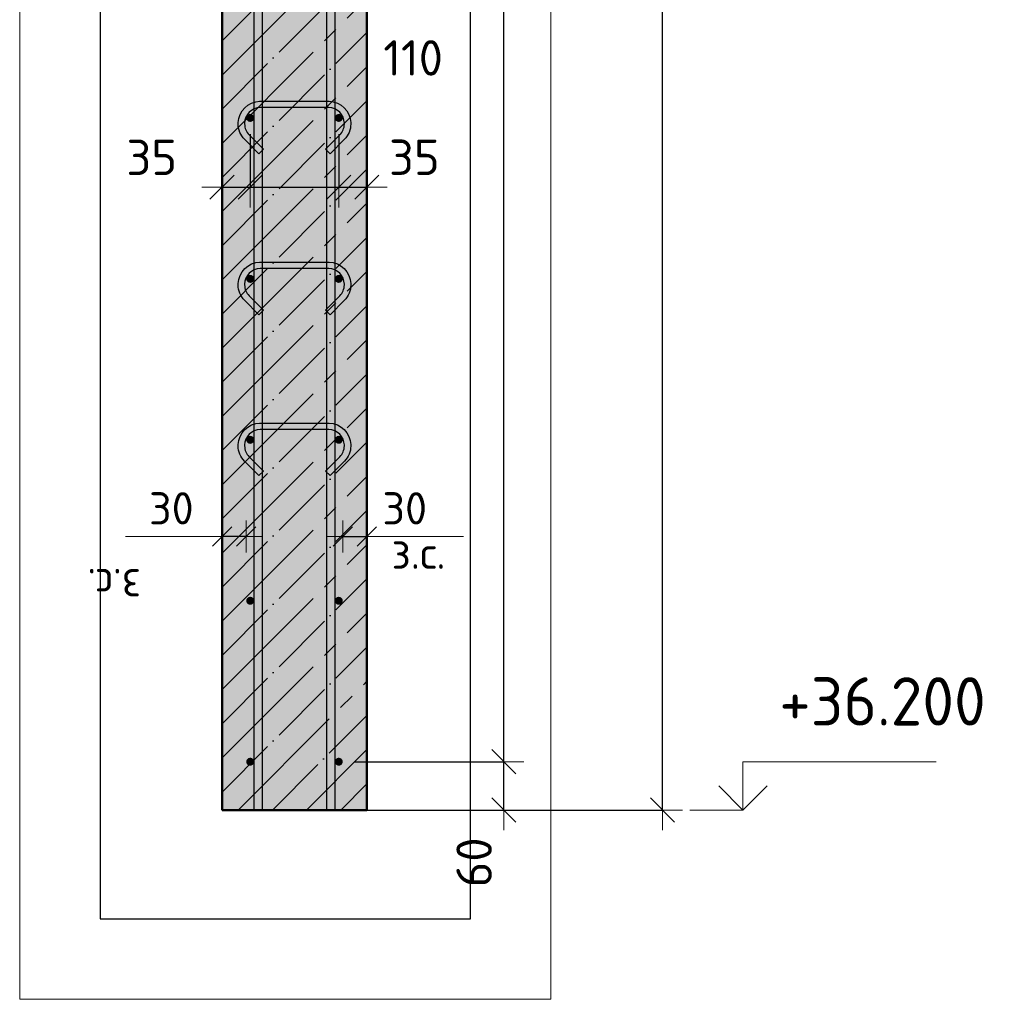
# Model space of a CAD drawing. Header units: millimetres. Extents: x -27380 to 48638, y 46540 to 72525.
# Tile 66 of 106: x 29888 to 31111, y 52364 to 53581. Entities that reach past the tile are written whole.
import ezdxf

# ---------------------------------------------------------------- set-up
doc = ezdxf.new("R2010")
doc.units = ezdxf.units.MM
doc.header["$PDMODE"] = 65
doc.linetypes.add('______11', pattern=[100, 80, -10, 0, -10])
doc.linetypes.add('______5', pattern=[220, 160, -20, 20, -20])
for name, color, linetype, lineweight in [('Standard', 7, 'Continuous', 25), ('Арм.стержн. вертикальными 1', 22, 'Continuous', 35), ('Арм.стержн.горизонт. 1', 180, 'Continuous', 35), ('Высотная отметки_ общее', 7, 'Continuous', 13), ('Размерная линия_ общее', 7, 'Continuous', 13), ('Размерная линия_ общее_1', 7, 'Continuous', 13)]:
    doc.layers.add(name, color=color, linetype=linetype, lineweight=lineweight)
doc.layers.add('Арм.стержн.Стяжки', color=7, linetype='Continuous', lineweight=35, true_color=0x501e0f)
doc.styles.add('ISOCPEUR', font='ISOCPEUR')
doc.dimstyles.new('DIMSTYLE_3', dxfattribs={"dimtxt": 44, "dimasz": 50, "dimexe": 0, "dimexo": 0, "dimgap": 22, "dimtad": 2, "dimdec": 0, "dimrnd": 5, "dimzin": 12, "dimdsep": 46, "dimtxsty": 'ISOCPEUR', "dimblk1": 'ALL_ML_STRICH', "dimblk2": 'ALL_ML_STRICH', "dimsah": 1, "dimcen": 0, "dimclrd": 7, "dimclre": 256, "dimclrt": 7, "dimadec": 0, "dimazin": 0, "dimtfac": 1, "dimtdec": 0, "dimtix": 1, "dimtmove": 2, "dimatfit": 3, "dimfxl": 0, "dimtvp": 1.2, "dimtzin": 0, "dimlwd": 0, "dimlwe": -3, "dimarcsym": 0})
doc.dimstyles.new('DIMSTYLE_7', dxfattribs={"dimtxt": 44, "dimasz": 50, "dimexe": 0, "dimexo": 0, "dimgap": 22, "dimtad": 2, "dimdec": 0, "dimrnd": 5, "dimzin": 12, "dimdsep": 46, "dimtxsty": 'ISOCPEUR', "dimblk1": 'ALL_ML_STRICH', "dimblk2": 'ALL_ML_STRICH', "dimsah": 1, "dimcen": 0, "dimclrd": 7, "dimclre": 256, "dimclrt": 7, "dimadec": 0, "dimazin": 0, "dimtfac": 1, "dimtdec": 0, "dimtix": 1, "dimtmove": 2, "dimatfit": 3, "dimfxl": 0, "dimtzin": 0, "dimlwd": 0, "dimlwe": -3, "dimarcsym": 0})
doc.dimstyles.new('DIMSTYLE_8', dxfattribs={"dimtxt": 40, "dimasz": 40, "dimexe": 0, "dimexo": 0.001, "dimgap": 20, "dimtad": 2, "dimdec": 0, "dimrnd": 5, "dimzin": 12, "dimdsep": 46, "dimtxsty": 'ISOCPEUR', "dimblk1": 'ALL_ML_STRICH', "dimblk2": 'ALL_ML_STRICH', "dimsah": 1, "dimcen": 0, "dimse1": 1, "dimse2": 1, "dimclrd": 7, "dimclre": 256, "dimclrt": 7, "dimadec": 0, "dimazin": 0, "dimtfac": 1, "dimtdec": 0, "dimtix": 1, "dimtmove": 2, "dimatfit": 3, "dimfxl": 0, "dimtvp": 1.2, "dimtzin": 0, "dimlwd": 0, "dimlwe": -3, "dimarcsym": 0})
doc.dimstyles.new('DIMSTYLE_9', dxfattribs={"dimtxt": 40, "dimasz": 40, "dimexe": 0, "dimexo": 0.001, "dimgap": 20, "dimtad": 2, "dimdec": 0, "dimrnd": 5, "dimzin": 12, "dimdsep": 46, "dimtxsty": 'ISOCPEUR', "dimblk1": 'ALL_ML_STRICH', "dimblk2": 'ALL_ML_STRICH', "dimsah": 1, "dimcen": 0, "dimse1": 1, "dimse2": 1, "dimclrd": 7, "dimclre": 256, "dimclrt": 7, "dimadec": 0, "dimazin": 0, "dimtfac": 1, "dimtdec": 0, "dimtix": 1, "dimtmove": 2, "dimatfit": 3, "dimfxl": 0, "dimtvp": 1.2, "dimtzin": 0, "dimlwd": 0, "dimlwe": -3, "dimarcsym": 0})

# ---------------------------------------------------------------- blocks, each defined once
blk = doc.blocks.new('ALL_ML_STRICH')
at = {"color": 0, "linetype": 'ByBlock', "lineweight": -2}
for p, q in [((0, -0.5), (0, 0.5)), ((-0.3, -0.3), (0.3, 0.3)), ((-1, 0), (0.5, 0))]:
    blk.add_line(p, q, dxfattribs=at)
blk = doc.blocks.new('*D27')
at = {"layer": 'DEFPOINTS', "color": 7, "linetype": 'Continuous', "lineweight": 13, "transparency": 33554687}
for p in [(30174.3, 53459.2), (30139.3, 53373.1), (30139.3, 53332.2)]:
    blk.add_point(p, dxfattribs=at)
at = {"layer": 'Размерная линия_ общее', "color": 253, "linetype": 'Continuous', "lineweight": -2, "true_color": 0xa0a0a0, "transparency": 33554687}
for p, q in [((30174.3, 53439.2), (30174.3, 53373.1)), ((30139.3, 53352.2), (30139.3, 53373.1))]:
    blk.add_line(p, q, dxfattribs=at)
at = {"layer": 'Размерная линия_ общее', "color": 7, "linetype": 'Continuous', "lineweight": -2, "transparency": 33554687}
blk.add_line((30139.3, 53373.1), (30174.3, 53373.1), dxfattribs=at)
at = {"layer": 'Размерная линия_ общее', "color": 7, "linetype": 'Continuous', "lineweight": 13, "transparency": 33554687, "xscale": 50, "yscale": 50, "zscale": 50, "rotation": 180}
blk.add_blockref('ALL_ML_STRICH', (30139.3, 53373.1), dxfattribs=at)
at = {"layer": 'Размерная линия_ общее', "color": 7, "linetype": 'Continuous', "lineweight": 13, "transparency": 33554687, "xscale": 50, "yscale": 50, "zscale": 50}
blk.add_blockref('ALL_ML_STRICH', (30174.3, 53373.1), dxfattribs=at)
at = {"layer": 'Размерная линия_ общее', "color": 7, "linetype": 'Continuous', "lineweight": 13, "transparency": 33554687, "insert": (30052, 53410.2), "char_height": 44, "width": 88, "attachment_point": 5, "style": 'ISOCPEUR'}
blk.add_mtext('\\A1;{35}', dxfattribs=at)
blk = doc.blocks.new('*D28')
at = {"layer": 'DEFPOINTS', "color": 7, "linetype": 'Continuous', "lineweight": 13, "transparency": 33554687}
for p in [(30174.3, 53459.2), (30284.3, 53459.2), (30174.3, 53373.1)]:
    blk.add_point(p, dxfattribs=at)
at = {"layer": 'Размерная линия_ общее', "color": 253, "linetype": 'Continuous', "lineweight": -2, "true_color": 0xa0a0a0, "transparency": 33554687}
for p, q in [((30174.3, 53439.2), (30174.3, 53373.1)), ((30284.3, 53439.2), (30284.3, 53373.1))]:
    blk.add_line(p, q, dxfattribs=at)
at = {"layer": 'Размерная линия_ общее', "color": 7, "linetype": 'Continuous', "lineweight": -2, "transparency": 33554687}
blk.add_line((30174.3, 53373.1), (30284.3, 53373.1), dxfattribs=at)
at = {"layer": 'Размерная линия_ общее', "color": 7, "linetype": 'Continuous', "lineweight": 13, "transparency": 33554687, "xscale": 50, "yscale": 50, "zscale": 50, "rotation": 180}
blk.add_blockref('ALL_ML_STRICH', (30174.3, 53373.1), dxfattribs=at)
at = {"layer": 'Размерная линия_ общее', "color": 7, "linetype": 'Continuous', "lineweight": 13, "transparency": 33554687, "xscale": 50, "yscale": 50, "zscale": 50}
blk.add_blockref('ALL_ML_STRICH', (30284.3, 53373.1), dxfattribs=at)
at = {"layer": 'Размерная линия_ общее', "color": 7, "linetype": 'Continuous', "lineweight": 13, "transparency": 33554687, "insert": (30376.7, 53533.8), "char_height": 44, "width": 132, "attachment_point": 5, "style": 'ISOCPEUR'}
blk.add_mtext('\\A1;{110}', dxfattribs=at)
blk = doc.blocks.new('*D29')
at = {"layer": 'DEFPOINTS', "color": 7, "linetype": 'Continuous', "lineweight": 13, "transparency": 33554687}
for p in [(30284.3, 53459.2), (30284.3, 53373.1), (30319.3, 53335.6)]:
    blk.add_point(p, dxfattribs=at)
at = {"layer": 'Размерная линия_ общее', "color": 253, "linetype": 'Continuous', "lineweight": -2, "true_color": 0xa0a0a0, "transparency": 33554687}
for p, q in [((30284.3, 53439.2), (30284.3, 53373.1)), ((30319.3, 53355.6), (30319.3, 53373.1))]:
    blk.add_line(p, q, dxfattribs=at)
at = {"layer": 'Размерная линия_ общее', "color": 7, "linetype": 'Continuous', "lineweight": -2, "transparency": 33554687}
blk.add_line((30284.3, 53373.1), (30319.3, 53373.1), dxfattribs=at)
at = {"layer": 'Размерная линия_ общее', "color": 7, "linetype": 'Continuous', "lineweight": 13, "transparency": 33554687, "xscale": 50, "yscale": 50, "zscale": 50, "rotation": 180}
blk.add_blockref('ALL_ML_STRICH', (30284.3, 53373.1), dxfattribs=at)
at = {"layer": 'Размерная линия_ общее', "color": 7, "linetype": 'Continuous', "lineweight": 13, "transparency": 33554687, "xscale": 50, "yscale": 50, "zscale": 50}
blk.add_blockref('ALL_ML_STRICH', (30319.3, 53373.1), dxfattribs=at)
at = {"layer": 'Размерная линия_ общее', "color": 7, "linetype": 'Continuous', "lineweight": 13, "transparency": 33554687, "insert": (30378.2, 53410.3), "char_height": 44, "width": 88, "attachment_point": 5, "style": 'ISOCPEUR'}
blk.add_mtext('\\A1;{35}', dxfattribs=at)
blk = doc.blocks.new('*D31')
at = {"layer": 'DEFPOINTS', "color": 7, "linetype": 'Continuous', "lineweight": 13, "transparency": 33554687}
for p in [(30289.3, 52939.1), (30289.3, 52930.4), (30319.3, 52930.4)]:
    blk.add_point(p, dxfattribs=at)
at = {"layer": 'Размерная линия_ общее_1', "color": 7, "linetype": 'Continuous', "lineweight": -2, "transparency": 33554687}
blk.add_line((30289.3, 52939.1), (30319.3, 52939.1), dxfattribs=at)
at = {"layer": 'Размерная линия_ общее_1', "color": 7, "linetype": 'Continuous', "lineweight": 13, "transparency": 33554687, "xscale": 40, "yscale": 40, "zscale": 40, "rotation": 180}
blk.add_blockref('ALL_ML_STRICH', (30289.3, 52939.1), dxfattribs=at)
at = {"layer": 'Размерная линия_ общее_1', "color": 7, "linetype": 'Continuous', "lineweight": 13, "transparency": 33554687, "xscale": 40, "yscale": 40, "zscale": 40}
blk.add_blockref('ALL_ML_STRICH', (30319.3, 52939.1), dxfattribs=at)
at = {"layer": 'Размерная линия_ общее_1', "color": 7, "linetype": 'Continuous', "lineweight": 13, "transparency": 33554687, "insert": (30366.3, 52974.1), "char_height": 40, "width": 80, "attachment_point": 5, "style": 'ISOCPEUR'}
blk.add_mtext('\\A1;{30}', dxfattribs=at)
at = {"layer": 'Размерная линия_ общее_1', "color": 7, "linetype": 'Continuous', "lineweight": 13, "transparency": 33554687, "insert": (30349.8, 52938.9), "char_height": 40, "width": 2, "attachment_point": 1, "line_spacing_factor": 0.60241, "style": 'ISOCPEUR'}
blk.add_mtext('з.с.', dxfattribs=at)
blk = doc.blocks.new('*D32')
at = {"layer": 'DEFPOINTS', "color": 7, "linetype": 'Continuous', "lineweight": 13, "transparency": 33554687}
for p in [(30169.3, 52939.1), (30139.3, 52930.4), (30169.3, 52930.4)]:
    blk.add_point(p, dxfattribs=at)
at = {"layer": 'Размерная линия_ общее_1', "color": 7, "linetype": 'Continuous', "lineweight": -2, "transparency": 33554687}
blk.add_line((30169.3, 52939.1), (30139.3, 52939.1), dxfattribs=at)
at = {"layer": 'Размерная линия_ общее_1', "color": 7, "linetype": 'Continuous', "lineweight": 13, "transparency": 33554687, "xscale": 40, "yscale": 40, "zscale": 40}
for p, rotation in [((30139.3, 52939.1), 180), ((30169.3, 52939.1), 360)]:
    blk.add_blockref('ALL_ML_STRICH', p, dxfattribs=dict(at, rotation=rotation))
at = {"layer": 'Размерная линия_ общее_1', "color": 7, "linetype": 'Continuous', "lineweight": 13, "transparency": 33554687, "insert": (30076.3, 52974.1), "char_height": 40, "width": 80, "attachment_point": 5, "style": 'ISOCPEUR'}
blk.add_mtext('\\A1;{30}', dxfattribs=at)
at = {"layer": 'Размерная линия_ общее_1', "color": 7, "linetype": 'Continuous', "lineweight": 13, "transparency": 33554687, "insert": (30038.8, 52858.9), "char_height": 40, "width": 2, "attachment_point": 1, "rotation": 180, "line_spacing_factor": 0.60241, "style": 'ISOCPEUR'}
blk.add_mtext('з.с.', dxfattribs=at)
blk = doc.blocks.new('*D33')
at = {"layer": 'DEFPOINTS', "color": 7, "linetype": 'Continuous', "lineweight": 13, "transparency": 33554687}
for p in [(30319.3, 55719.2), (30367.3, 52599.2), (30686.5, 52599.2)]:
    blk.add_point(p, dxfattribs=at)
at = {"layer": 'Размерная линия_ общее', "color": 253, "linetype": 'Continuous', "lineweight": -2, "true_color": 0xa0a0a0, "transparency": 33554687}
for p, q in [((30339.3, 55719.2), (30686.5, 55719.2)), ((30387.3, 52599.2), (30686.5, 52599.2))]:
    blk.add_line(p, q, dxfattribs=at)
at = {"layer": 'Размерная линия_ общее', "color": 7, "linetype": 'Continuous', "lineweight": -2, "transparency": 33554687}
blk.add_line((30686.5, 52599.2), (30686.5, 55719.2), dxfattribs=at)
at = {"layer": 'Размерная линия_ общее', "color": 7, "linetype": 'Continuous', "lineweight": 13, "transparency": 33554687, "xscale": 50, "yscale": 50, "zscale": 50}
for p, rotation in [((30686.5, 55719.2), 90), ((30686.5, 52599.2), 270)]:
    blk.add_blockref('ALL_ML_STRICH', p, dxfattribs=dict(at, rotation=rotation))
at = {"layer": 'Размерная линия_ общее', "color": 7, "linetype": 'Continuous', "lineweight": 13, "transparency": 33554687, "insert": (30649.5, 54165.8), "char_height": 44, "width": 176, "attachment_point": 5, "rotation": 90, "style": 'ISOCPEUR'}
blk.add_mtext('\\A1;{3120}', dxfattribs=at)
blk = doc.blocks.new('COMPLEX_ELEVATIONDIM_0')
at = {"layer": 'Высотная отметки_ общее', "color": 7, "linetype": 'Continuous', "lineweight": 13, "transparency": 33554687}
for p, q in [((30786.5, 52599.2), (30786.5, 52659.2)), ((30786.5, 52659.2), (31026.5, 52659.2)), ((30786.5, 52599.2), (30756.5, 52629.2)), ((30786.5, 52599.2), (30816.5, 52629.2)), ((30786.5, 52599.2), (30786.5, 52599.2)), ((30786.5, 52599.2), (30786.5, 52599.2)), ((30786.5, 52599.2), (30786.5, 52599.2)), ((30786.5, 52599.2), (30786.5, 52599.2))]:
    blk.add_line(p, q, dxfattribs=at)
blk.add_lwpolyline([(30786.5, 52599.2), (30726.5, 52599.2), (30726.5, 52599.2), (30720.4, 52599.2)], dxfattribs=at)
at = {"layer": 'Высотная отметки_ общее', "color": 7, "linetype": 'Continuous', "lineweight": 13, "transparency": 33554687, "insert": (30831.5, 52704.2), "char_height": 60, "width": 298.477, "attachment_point": 7, "style": 'ISOCPEUR'}
blk.add_mtext('\\W0.96;+36.200', dxfattribs=at)
blk = doc.blocks.new('*D36')
at = {"layer": 'DEFPOINTS', "color": 7, "linetype": 'Continuous', "lineweight": 13, "transparency": 33554687}
for p in [(30284.3, 52659.2), (30265.2, 52599.2), (30489.3, 52599.2)]:
    blk.add_point(p, dxfattribs=at)
at = {"layer": 'Размерная линия_ общее', "color": 253, "linetype": 'Continuous', "lineweight": -2, "true_color": 0xa0a0a0, "transparency": 33554687}
for p, q in [((30304.3, 52659.2), (30489.3, 52659.2)), ((30285.2, 52599.2), (30489.3, 52599.2))]:
    blk.add_line(p, q, dxfattribs=at)
at = {"layer": 'Размерная линия_ общее', "color": 7, "linetype": 'Continuous', "lineweight": -2, "transparency": 33554687}
blk.add_line((30489.3, 52599.2), (30489.3, 52659.2), dxfattribs=at)
at = {"layer": 'Размерная линия_ общее', "color": 7, "linetype": 'Continuous', "lineweight": 13, "transparency": 33554687, "xscale": 50, "yscale": 50, "zscale": 50}
for p, rotation in [((30489.3, 52659.2), 90), ((30489.3, 52599.2), 270)]:
    blk.add_blockref('ALL_ML_STRICH', p, dxfattribs=dict(at, rotation=rotation))
at = {"layer": 'Размерная линия_ общее', "color": 7, "linetype": 'Continuous', "lineweight": 13, "transparency": 33554687, "insert": (30452.5, 52534.1), "char_height": 44, "width": 88, "attachment_point": 5, "rotation": 90, "style": 'ISOCPEUR'}
blk.add_mtext('\\A1;{60}', dxfattribs=at)
blk = doc.blocks.new('*D37')
at = {"layer": 'DEFPOINTS', "color": 7, "linetype": 'Continuous', "lineweight": 13, "transparency": 33554687}
for p in [(30284.3, 55659.2), (30284.3, 52659.2), (30489.3, 52659.2)]:
    blk.add_point(p, dxfattribs=at)
at = {"layer": 'Размерная линия_ общее', "color": 253, "linetype": 'Continuous', "lineweight": -2, "true_color": 0xa0a0a0, "transparency": 33554687}
for p, q in [((30304.3, 55659.2), (30489.3, 55659.2)), ((30304.3, 52659.2), (30489.3, 52659.2))]:
    blk.add_line(p, q, dxfattribs=at)
at = {"layer": 'Размерная линия_ общее', "color": 7, "linetype": 'Continuous', "lineweight": -2, "transparency": 33554687}
blk.add_line((30489.3, 52659.2), (30489.3, 55659.2), dxfattribs=at)
at = {"layer": 'Размерная линия_ общее', "color": 7, "linetype": 'Continuous', "lineweight": 13, "transparency": 33554687, "xscale": 50, "yscale": 50, "zscale": 50}
for p, rotation in [((30489.3, 55659.2), 90), ((30489.3, 52659.2), 270)]:
    blk.add_blockref('ALL_ML_STRICH', p, dxfattribs=dict(at, rotation=rotation))
at = {"layer": 'Размерная линия_ общее', "color": 7, "linetype": 'Continuous', "lineweight": 13, "transparency": 33554687, "insert": (30430.3, 54011.2), "char_height": 44, "width": 2.2, "attachment_point": 1, "rotation": 90, "line_spacing_factor": 0.60241, "style": 'ISOCPEUR'}
blk.add_mtext('\\W0.91;15х200=3000', dxfattribs=at)

msp = doc.modelspace()

# ---------------------------------------------------------------- hatches: boundary and pattern name
at = {"layer": 'Арм.стержн.горизонт. 1', "linetype": 'Continuous', "lineweight": 50, "transparency": 33554687}
for points in [[(30179.3, 53459.2), (30178.9, 53461.1), (30177.9, 53462.7), (30176.2, 53463.8), (30174.3, 53464.2), (30172.4, 53463.8), (30170.8, 53462.7), (30169.7, 53461.1), (30169.3, 53459.2), (30169.7, 53457.3), (30170.8, 53455.7), (30172.4, 53454.6), (30174.3, 53454.2), (30176.2, 53454.6), (30177.9, 53455.7), (30178.9, 53457.3)], [(30289.3, 53459.2), (30288.9, 53461.1), (30287.9, 53462.7), (30286.2, 53463.8), (30284.3, 53464.2), (30282.4, 53463.8), (30280.8, 53462.7), (30279.7, 53461.1), (30279.3, 53459.2), (30279.7, 53457.3), (30280.8, 53455.7), (30282.4, 53454.6), (30284.3, 53454.2), (30286.2, 53454.6), (30287.9, 53455.7), (30288.9, 53457.3)], [(30179.3, 53259.2), (30178.9, 53261.1), (30177.9, 53262.7), (30176.2, 53263.8), (30174.3, 53264.2), (30172.4, 53263.8), (30170.8, 53262.7), (30169.7, 53261.1), (30169.3, 53259.2), (30169.7, 53257.3), (30170.8, 53255.7), (30172.4, 53254.6), (30174.3, 53254.2), (30176.2, 53254.6), (30177.9, 53255.7), (30178.9, 53257.3)], [(30289.3, 53259.2), (30288.9, 53261.1), (30287.9, 53262.7), (30286.2, 53263.8), (30284.3, 53264.2), (30282.4, 53263.8), (30280.8, 53262.7), (30279.7, 53261.1), (30279.3, 53259.2), (30279.7, 53257.3), (30280.8, 53255.7), (30282.4, 53254.6), (30284.3, 53254.2), (30286.2, 53254.6), (30287.9, 53255.7), (30288.9, 53257.3)], [(30179.3, 53059.2), (30178.9, 53061.1), (30177.9, 53062.7), (30176.2, 53063.8), (30174.3, 53064.2), (30172.4, 53063.8), (30170.8, 53062.7), (30169.7, 53061.1), (30169.3, 53059.2), (30169.7, 53057.3), (30170.8, 53055.7), (30172.4, 53054.6), (30174.3, 53054.2), (30176.2, 53054.6), (30177.9, 53055.7), (30178.9, 53057.3)], [(30289.3, 53059.2), (30288.9, 53061.1), (30287.9, 53062.7), (30286.2, 53063.8), (30284.3, 53064.2), (30282.4, 53063.8), (30280.8, 53062.7), (30279.7, 53061.1), (30279.3, 53059.2), (30279.7, 53057.3), (30280.8, 53055.7), (30282.4, 53054.6), (30284.3, 53054.2), (30286.2, 53054.6), (30287.9, 53055.7), (30288.9, 53057.3)], [(30179.3, 52859.2), (30178.9, 52861.1), (30177.9, 52862.7), (30176.2, 52863.8), (30174.3, 52864.2), (30172.4, 52863.8), (30170.8, 52862.7), (30169.7, 52861.1), (30169.3, 52859.2), (30169.7, 52857.3), (30170.8, 52855.7), (30172.4, 52854.6), (30174.3, 52854.2), (30176.2, 52854.6), (30177.9, 52855.7), (30178.9, 52857.3)], [(30289.3, 52859.2), (30288.9, 52861.1), (30287.9, 52862.7), (30286.2, 52863.8), (30284.3, 52864.2), (30282.4, 52863.8), (30280.8, 52862.7), (30279.7, 52861.1), (30279.3, 52859.2), (30279.7, 52857.3), (30280.8, 52855.7), (30282.4, 52854.6), (30284.3, 52854.2), (30286.2, 52854.6), (30287.9, 52855.7), (30288.9, 52857.3)], [(30179.3, 52659.2), (30178.9, 52661.1), (30177.9, 52662.7), (30176.2, 52663.8), (30174.3, 52664.2), (30172.4, 52663.8), (30170.8, 52662.7), (30169.7, 52661.1), (30169.3, 52659.2), (30169.7, 52657.3), (30170.8, 52655.7), (30172.4, 52654.6), (30174.3, 52654.2), (30176.2, 52654.6), (30177.9, 52655.7), (30178.9, 52657.3)], [(30289.3, 52659.2), (30288.9, 52661.1), (30287.9, 52662.7), (30286.2, 52663.8), (30284.3, 52664.2), (30282.4, 52663.8), (30280.8, 52662.7), (30279.7, 52661.1), (30279.3, 52659.2), (30279.7, 52657.3), (30280.8, 52655.7), (30282.4, 52654.6), (30284.3, 52654.2), (30286.2, 52654.6), (30287.9, 52655.7), (30288.9, 52657.3)]]:
    msp.add_hatch(color=4, dxfattribs=at).paths.add_polyline_path(points)
at = {"layer": 'Размерная линия_ общее', "linetype": 'Continuous', "lineweight": 13, "transparency": 33554687}
msp.add_hatch(color=7, dxfattribs=at).paths.add_polyline_path([(30319.3, 55719.2), (30139.3, 55719.2), (30139.3, 52599.2), (30319.3, 52599.2)])

# ---------------------------------------------------------------- linework, layer by layer
at = {"color": 52, "linetype": 'Continuous', "lineweight": -3, "transparency": 33554687}
for p, q in [((29987.9, 56790.5), (29987.9, 52464)), ((29987.9, 56790.5), (29987.9, 52464)), ((30447.9, 52464), (30447.9, 56790.5)), ((30447.9, 52464), (30447.9, 56790.5)), ((29987.9, 52464), (30447.9, 52464)), ((29987.9, 52464), (30447.9, 52464))]:
    msp.add_line(p, q, dxfattribs=at)
at = {"layer": 'Standard', "color": 7, "linetype": 'Continuous', "lineweight": 13, "transparency": 33554687}
for p, q in [((30139.3, 52939.1), (30019.3, 52939.1)), ((30319.3, 52939.1), (30439.3, 52939.1))]:
    msp.add_line(p, q, dxfattribs=at)
msp.add_lwpolyline([(29887.9, 52364), (30547.9, 52364), (30547.9, 56890.5), (29887.9, 56890.5), (29887.9, 52364)], dxfattribs=at)
at = {"layer": 'Арм.стержн. вертикальными 1', "color": 4, "linetype": 'Continuous', "lineweight": 25, "transparency": 33554687}
for points in [[(30179.3, 52599.2), (30179.3, 56729.2), (30189.3, 56729.2), (30189.3, 52599.2), (30179.3, 52599.2)], [(30179.3, 52599.2), (30179.3, 56729.2), (30189.3, 56729.2), (30189.3, 52599.2), (30179.3, 52599.2)], [(30269.3, 52599.2), (30269.3, 56729.2), (30279.3, 56729.2), (30279.3, 52599.2), (30269.3, 52599.2)], [(30269.3, 52599.2), (30269.3, 56729.2), (30279.3, 56729.2), (30279.3, 52599.2), (30269.3, 52599.2)]]:
    msp.add_lwpolyline(points, dxfattribs=at)
at = {"layer": 'Арм.стержн.горизонт. 1', "color": 52, "linetype": 'Continuous', "lineweight": 50, "transparency": 33554687}
for p, q in [((30139.3, 52599.2), (30139.3, 52599.2)), ((30319.3, 52599.2), (30319.3, 52599.2))]:
    msp.add_line(p, q, dxfattribs=at)
at = {"layer": 'Арм.стержн.Стяжки', "color": 40, "linetype": 'Continuous', "lineweight": 25, "transparency": 33554687}
for points in [[(30267.9, 53420.3), (30285.7, 53438.2), (30287, 53439.6), (30288.1, 53441.1), (30289, 53442.7), (30289.8, 53444.4), (30290.4, 53446.1), (30290.9, 53447.9), (30291.2, 53449.8), (30291.3, 53451.7), (30291.3, 53452.8), (30290.8, 53456.4), (30289.6, 53460.1), (30287.7, 53463.5), (30285.5, 53466.2), (30282.7, 53468.5), (30279.4, 53470.3), (30275.7, 53471.6), (30272.1, 53472.1), (30186.6, 53472.1), (30182.9, 53471.6), (30179.3, 53470.3), (30175.9, 53468.5), (30173.2, 53466.2), (30170.9, 53463.5), (30169, 53460.1), (30167.8, 53456.4), (30167.3, 53452.8), (30167.3, 53451.7), (30167.5, 53449.8), (30167.8, 53447.9), (30168.2, 53446.1), (30168.8, 53444.4), (30169.6, 53442.7), (30170.6, 53441.1), (30171.7, 53439.6), (30172.9, 53438.2), (30190.8, 53420.3), (30185.1, 53414.7), (30167.1, 53432.7), (30165.4, 53434.6), (30163.9, 53436.8), (30162.5, 53439), (30161.4, 53441.3), (30160.6, 53443.8), (30159.9, 53446.3), (30159.5, 53448.9), (30159.3, 53451.4), (30159.3, 53453.4), (30160, 53458.3), (30161.7, 53463.3), (30164.3, 53468), (30167.5, 53471.9), (30171.4, 53475.1), (30176, 53477.7), (30181.1, 53479.4), (30186, 53480.1), (30272.6, 53480.1), (30277.5, 53479.4), (30282.6, 53477.7), (30287.3, 53475.1), (30291.1, 53471.9), (30294.3, 53468), (30297, 53463.3), (30298.6, 53458.3), (30299.3, 53453.4), (30299.3, 53451.4), (30299.1, 53448.9), (30298.7, 53446.3), (30298.1, 53443.8), (30297.2, 53441.3), (30296.1, 53439), (30294.8, 53436.8), (30293.2, 53434.6), (30291.6, 53432.7), (30273.5, 53414.7), (30267.9, 53420.3)], [(30267.9, 53220.3), (30285.7, 53238.2), (30287, 53239.6), (30288.1, 53241.1), (30289, 53242.7), (30289.8, 53244.4), (30290.4, 53246.1), (30290.9, 53247.9), (30291.2, 53249.8), (30291.3, 53251.7), (30291.3, 53252.8), (30290.8, 53256.4), (30289.6, 53260.1), (30287.7, 53263.5), (30285.5, 53266.2), (30282.7, 53268.5), (30279.4, 53270.3), (30275.7, 53271.6), (30272.1, 53272.1), (30186.6, 53272.1), (30182.9, 53271.6), (30179.3, 53270.3), (30175.9, 53268.5), (30173.2, 53266.2), (30170.9, 53263.5), (30169, 53260.1), (30167.8, 53256.4), (30167.3, 53252.8), (30167.3, 53251.7), (30167.5, 53249.8), (30167.8, 53247.9), (30168.2, 53246.1), (30168.8, 53244.4), (30169.6, 53242.7), (30170.6, 53241.1), (30171.7, 53239.6), (30172.9, 53238.2), (30190.8, 53220.3), (30185.1, 53214.7), (30167.1, 53232.7), (30165.4, 53234.6), (30163.9, 53236.8), (30162.5, 53239), (30161.4, 53241.3), (30160.6, 53243.8), (30159.9, 53246.3), (30159.5, 53248.9), (30159.3, 53251.4), (30159.3, 53253.4), (30160, 53258.3), (30161.7, 53263.3), (30164.3, 53268), (30167.5, 53271.9), (30171.4, 53275.1), (30176, 53277.7), (30181.1, 53279.4), (30186, 53280.1), (30272.6, 53280.1), (30277.5, 53279.4), (30282.6, 53277.7), (30287.3, 53275.1), (30291.1, 53271.9), (30294.3, 53268), (30297, 53263.3), (30298.6, 53258.3), (30299.3, 53253.4), (30299.3, 53251.4), (30299.1, 53248.9), (30298.7, 53246.3), (30298.1, 53243.8), (30297.2, 53241.3), (30296.1, 53239), (30294.8, 53236.8), (30293.2, 53234.6), (30291.6, 53232.7), (30273.5, 53214.7), (30267.9, 53220.3)], [(30267.9, 53020.3), (30285.7, 53038.2), (30287, 53039.6), (30288.1, 53041.1), (30289, 53042.7), (30289.8, 53044.4), (30290.4, 53046.1), (30290.9, 53047.9), (30291.2, 53049.8), (30291.3, 53051.7), (30291.3, 53052.8), (30290.8, 53056.4), (30289.6, 53060.1), (30287.7, 53063.5), (30285.5, 53066.2), (30282.7, 53068.5), (30279.4, 53070.3), (30275.7, 53071.6), (30272.1, 53072.1), (30186.6, 53072.1), (30182.9, 53071.6), (30179.3, 53070.3), (30175.9, 53068.5), (30173.2, 53066.2), (30170.9, 53063.5), (30169, 53060.1), (30167.8, 53056.4), (30167.3, 53052.8), (30167.3, 53051.7), (30167.5, 53049.8), (30167.8, 53047.9), (30168.2, 53046.1), (30168.8, 53044.4), (30169.6, 53042.7), (30170.6, 53041.1), (30171.7, 53039.6), (30172.9, 53038.2), (30190.8, 53020.3), (30185.1, 53014.7), (30167.1, 53032.7), (30165.4, 53034.6), (30163.9, 53036.8), (30162.5, 53039), (30161.4, 53041.3), (30160.6, 53043.8), (30159.9, 53046.3), (30159.5, 53048.9), (30159.3, 53051.4), (30159.3, 53053.4), (30160, 53058.3), (30161.7, 53063.3), (30164.3, 53068), (30167.5, 53071.9), (30171.4, 53075.1), (30176, 53077.7), (30181.1, 53079.4), (30186, 53080.1), (30272.6, 53080.1), (30277.5, 53079.4), (30282.6, 53077.7), (30287.3, 53075.1), (30291.1, 53071.9), (30294.3, 53068), (30297, 53063.3), (30298.6, 53058.3), (30299.3, 53053.4), (30299.3, 53051.4), (30299.1, 53048.9), (30298.7, 53046.3), (30298.1, 53043.8), (30297.2, 53041.3), (30296.1, 53039), (30294.8, 53036.8), (30293.2, 53034.6), (30291.6, 53032.7), (30273.5, 53014.7), (30267.9, 53020.3)]]:
    msp.add_lwpolyline(points, dxfattribs=at)
at = {"layer": 'Размерная линия_ общее', "color": 7, "linetype": 'Continuous', "lineweight": 50, "transparency": 33554687}
for p, q in [((30139.3, 55719.2), (30139.3, 52599.2)), ((30319.3, 52599.2), (30319.3, 55719.2)), ((30139.3, 52599.2), (30319.3, 52599.2))]:
    msp.add_line(p, q, dxfattribs=at)
at = {"layer": 'Размерная линия_ общее', "color": 7, "linetype": '______11', "lineweight": -3, "transparency": 33554687}
for p, q in [((30139.3, 53554.9), (30319.3, 53734.9)), ((30139.3, 53470.1), (30319.3, 53650.1)), ((30139.3, 53385.2), (30319.3, 53565.2)), ((30139.3, 53300.4), (30319.3, 53480.4)), ((30139.3, 53215.5), (30319.3, 53395.5)), ((30139.3, 53130.7), (30319.3, 53310.7)), ((30139.3, 53045.8), (30319.3, 53225.8)), ((30139.3, 52960.9), (30319.3, 53140.9)), ((30139.3, 52876.1), (30319.3, 53056.1)), ((30139.3, 52791.2), (30319.3, 52971.2)), ((30139.3, 52706.4), (30319.3, 52886.4)), ((30139.3, 52621.5), (30319.3, 52801.5)), ((30201.8, 52599.2), (30319.3, 52716.7)), ((30286.7, 52599.2), (30319.3, 52631.8))]:
    msp.add_line(p, q, dxfattribs=at)
at = {"layer": 'Размерная линия_ общее', "color": 7, "linetype": '______5', "lineweight": -3, "transparency": 33554687}
for p, q in [((30139.3, 53512.5), (30319.3, 53692.5)), ((30139.3, 53427.6), (30319.3, 53607.6)), ((30139.3, 53342.8), (30319.3, 53522.8)), ((30139.3, 53257.9), (30319.3, 53437.9)), ((30139.3, 53173.1), (30319.3, 53353.1)), ((30139.3, 53088.2), (30319.3, 53268.2)), ((30139.3, 53003.4), (30319.3, 53183.4)), ((30139.3, 52918.5), (30319.3, 53098.5)), ((30139.3, 52833.7), (30319.3, 53013.7)), ((30139.3, 52748.8), (30319.3, 52928.8)), ((30139.3, 52664), (30319.3, 52844)), ((30159.4, 52599.2), (30319.3, 52759.1)), ((30244.3, 52599.2), (30319.3, 52674.3))]:
    msp.add_line(p, q, dxfattribs=at)

# ---------------------------------------------------------------- block references
at = {"layer": 'Высотная отметки_ общее', "color": 7, "linetype": 'Continuous', "lineweight": 13, "transparency": 33554687}
msp.add_blockref('COMPLEX_ELEVATIONDIM_0', (0, 0), dxfattribs=at)

# ---------------------------------------------------------------- dimensions: what is measured, and where the dimension line sits
at = {"layer": 'Размерная линия_ общее', "color": 7, "linetype": 'Continuous', "lineweight": 13, "transparency": 33554687}
for base, p1, p2, dimstyle, picture, middle in [((30686.5, 55719.2), (30387.3, 52599.2), (30339.3, 55719.2), 'DIMSTYLE_7', '*D33', (30649.5, 54165.8)), ((30489.3, 52659.2), (30285.2, 52599.2), (30304.3, 52659.2), 'DIMSTYLE_3', '*D36', (30452.5, 52534.1))]:
    dim = msp.add_linear_dim(base=base, p1=p1, p2=p2, angle=90, dimstyle=dimstyle, override={"dimpost": '<>', "dimclrd": 7, "dimclre": 253, "dimclrt": 7, "dimlwd": 0, "dimlwe": 65533}, dxfattribs=at)
    dim.commit()
    dim.dimension.update_dxf_attribs({"geometry": picture, "text_midpoint": middle, "dimtype": 160})
dim = msp.add_linear_dim(base=(30489.3, 55659.2), p1=(30304.3, 52659.2), p2=(30304.3, 55659.2), angle=90, text='\\W0.91;15х200=3000', dimstyle='DIMSTYLE_7', override={"dimpost": '<>', "dimclrd": 7, "dimclre": 253, "dimclrt": 7, "dimlwd": 0, "dimlwe": 65533}, dxfattribs=at)
dim.commit()
dim.dimension.update_dxf_attribs({"geometry": '*D37', "text_midpoint": (30467.3, 54159.2), "dimtype": 160})
for base, p1, p2, picture, middle in [((30284.3, 53373.1), (30174.3, 53439.2), (30284.3, 53439.2), '*D28', (30376.7, 53533.8)), ((30174.3, 53373.1), (30139.3, 53352.2), (30174.3, 53439.2), '*D27', (30052, 53410.2)), ((30319.3, 53373.1), (30284.3, 53439.2), (30319.3, 53355.6), '*D29', (30378.2, 53410.3))]:
    dim = msp.add_linear_dim(base=base, p1=p1, p2=p2, dimstyle='DIMSTYLE_3', override={"dimpost": '<>', "dimclrd": 7, "dimclre": 253, "dimclrt": 7, "dimlwd": 0, "dimlwe": 65533}, dxfattribs=at)
    dim.commit()
    dim.dimension.update_dxf_attribs({"geometry": picture, "text_midpoint": middle, "dimtype": 160})
at = {"layer": 'Размерная линия_ общее_1', "color": 7, "linetype": 'Continuous', "lineweight": 13, "transparency": 33554687}
dim = msp.add_linear_dim(base=(30139.3, 52939.1), p1=(30169.3, 52930.4), p2=(30139.3, 52930.4), angle=180, text='<>\\Xз.с.', dimstyle='DIMSTYLE_9', override={"dimpost": '<>', "dimclrd": 7, "dimclre": 253, "dimclrt": 7, "dimlwd": 0, "dimlwe": 65533}, dxfattribs=at)
dim.commit()
dim.dimension.update_dxf_attribs({"geometry": '*D32', "text_midpoint": (30076.3, 52974.1), "dimtype": 160})
dim = msp.add_linear_dim(base=(30319.3, 52939.1), p1=(30289.3, 52930.4), p2=(30319.3, 52930.4), text='<>\\Xз.с.', dimstyle='DIMSTYLE_8', override={"dimpost": '<>', "dimclrd": 7, "dimclre": 253, "dimclrt": 7, "dimlwd": 0, "dimlwe": 65533}, dxfattribs=at)
dim.commit()
dim.dimension.update_dxf_attribs({"geometry": '*D31', "text_midpoint": (30366.3, 52974.1), "dimtype": 160})

doc.saveas('drawing.dxf')
